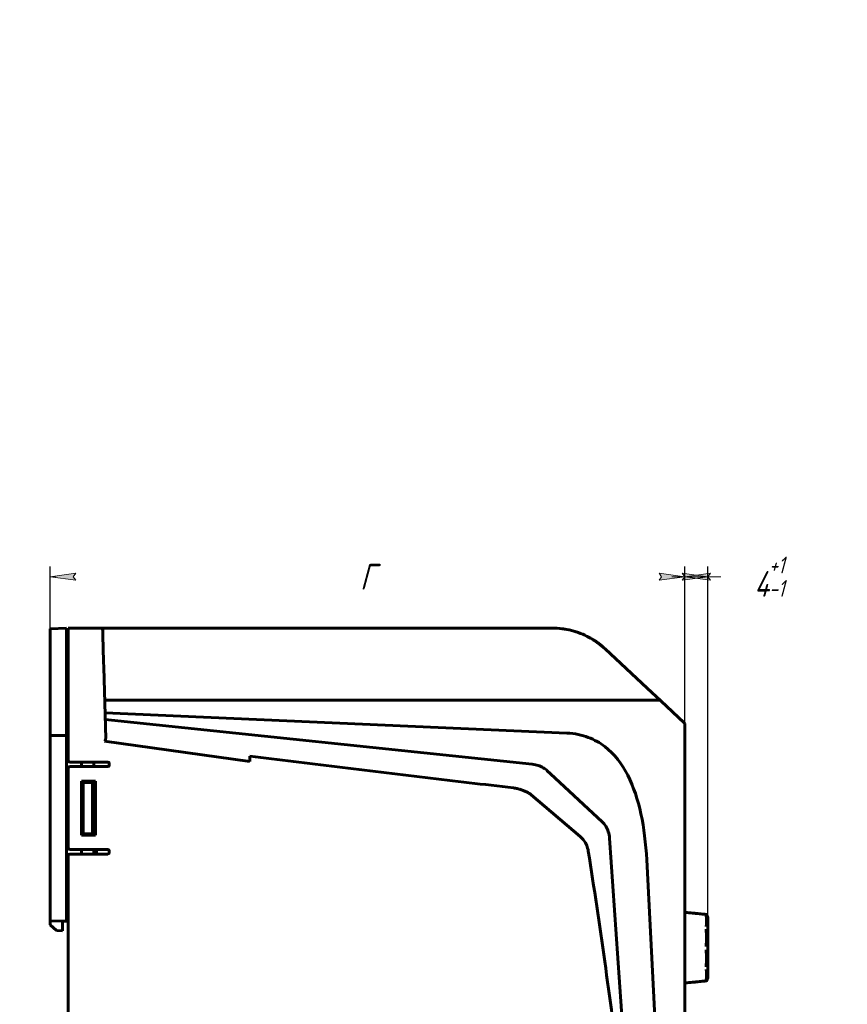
# Model space of a CAD drawing. Header units: millimetres. Extents: x 0 to 594, y 0 to 420.
# Tile 16 of 18: x 224 to 385, y 228 to 420. Entities that reach past the tile are written whole.
import ezdxf

# ---------------------------------------------------------------- set-up
doc = ezdxf.new("R2010")
doc.units = ezdxf.units.MM
doc.linetypes.add('K5LT_BASIC', pattern=[0])
doc.linetypes.add('K5LT_THIN', pattern=[0])
doc.layers.add('Системный слой', color=7, linetype='Continuous')
doc.styles.add('KDIMTEXTSTYLE', font='GOST_AU.SHX', dxfattribs={"width": 0.96, "oblique": 15, "height": 5})
doc.dimstyles.new('KDIMSTYLE (1.00)', dxfattribs={"dimtxt": 5, "dimasz": 1, "dimexe": 2, "dimexo": 0, "dimgap": 1, "dimtad": 1, "dimtxsty": 'KDIMTEXTSTYLE', "dimsah": 1, "dimcen": 0, "dimdle": 1, "dimadec": 0, "dimazin": 0, "dimtfac": 0.667, "dimtmove": 0, "dimatfit": 3, "dimfxl": 1, "dimtvp": 1, "dimtolj": 1, "dimtzin": 0, "dimarcsym": 0})

# ---------------------------------------------------------------- blocks, each defined once
blk = doc.blocks.new('KDIMARROW_02')
at = {"layer": 'Системный слой'}
blk.add_hatch(color=0, dxfattribs=at).paths.add_polyline_path([(4.5, 0), (5, 0.66), (0, 0), (5, -0.66)])
at = {"layer": 'Системный слой', "color": 0, "linetype": 'K5LT_THIN', "lineweight": 18}
for p, q in [((0, 0), (-1, 0)), ((5, 0.66), (0, 0)), ((0, 0), (5, -0.66)), ((0, 0), (7, 0)), ((4.5, 0), (5, 0.66)), ((5, -0.66), (4.5, 0))]:
    blk.add_line(p, q, dxfattribs=at)
blk = doc.blocks.new('KDIMARROW_01')
at = {"layer": 'Системный слой'}
blk.add_hatch(color=0, dxfattribs=at).paths.add_polyline_path([(0, 0), (-5, 0.66), (-4.5, 0), (-5, -0.66)])
at = {"layer": 'Системный слой', "color": 0, "linetype": 'K5LT_THIN', "lineweight": 18}
for p, q in [((-4.5, 0), (-5, 0.66)), ((-5, 0.66), (0, 0)), ((0, 0), (-5, -0.66)), ((-5, -0.66), (-4.5, 0)), ((0, 0), (-1, 0))]:
    blk.add_line(p, q, dxfattribs=at)

msp = doc.modelspace()

# ---------------------------------------------------------------- linework, layer by layer
at = {"layer": 'Системный слой', "color": 150, "linetype": 'K5LT_BASIC', "lineweight": 60, "true_color": 0x0080ff}
for p, q in [((229.532, 301.545), (232.732, 301.657)), ((229.532, 300.369), (229.532, 301.545)), ((232.732, 300.411), (232.732, 301.657)), ((232.732, 301.157), (233.032, 301.157)), ((233.032, 301.657), (239.278, 301.657)), ((233.032, 300.411), (233.032, 301.657)), ((239.278, 301.657), (241.94, 301.657)), ((239.457, 301.657), (239.497, 301.657)), ((239.457, 301.657), (239.461, 301.657)), ((239.497, 301.657), (239.596, 301.657)), ((240.054, 301.657), (239.596, 301.657)), ((239.778, 301.17), (239.802, 300.235)), ((241.939, 301.657), (248.467, 301.657)), ((243.681, 301.657), (243.682, 301.657)), ((243.681, 301.657), (243.682, 301.657)), ((243.681, 301.657), (243.681, 301.657)), ((244.634, 301.657), (244.634, 301.657)), ((244.634, 301.657), (244.635, 301.657)), ((244.634, 301.657), (244.635, 301.657)), ((245.629, 301.657), (245.771, 301.657)), ((245.771, 301.657), (245.771, 301.657)), ((246.724, 301.657), (246.725, 301.657)), ((246.724, 301.657), (246.724, 301.657)), ((246.724, 301.657), (246.724, 301.657)), ((248.102, 301.657), (247.644, 301.657)), ((248.466, 301.657), (248.102, 301.657)), ((248.466, 301.657), (268.048, 301.657)), ((250.208, 301.657), (250.208, 301.657)), ((250.208, 301.657), (250.209, 301.657)), ((250.208, 301.657), (250.209, 301.657)), ((251.162, 301.657), (251.161, 301.657)), ((251.162, 301.657), (251.162, 301.657)), ((251.162, 301.657), (251.162, 301.657)), ((252.156, 301.657), (252.298, 301.657)), ((252.298, 301.657), (252.298, 301.657)), ((253.251, 301.657), (253.252, 301.657)), ((253.251, 301.657), (253.251, 301.657)), ((253.251, 301.657), (253.251, 301.657)), ((254.629, 301.657), (254.171, 301.657)), ((254.994, 301.657), (254.629, 301.657)), ((256.735, 301.657), (256.736, 301.657)), ((256.735, 301.657), (256.736, 301.657)), ((256.735, 301.657), (256.735, 301.657)), ((257.689, 301.657), (257.688, 301.657)), ((257.689, 301.657), (257.689, 301.657)), ((257.689, 301.657), (257.689, 301.657)), ((258.683, 301.657), (258.825, 301.657)), ((258.825, 301.657), (258.825, 301.657)), ((259.778, 301.657), (259.778, 301.657)), ((259.778, 301.657), (259.778, 301.657)), ((259.778, 301.657), (259.779, 301.657)), ((263.262, 301.657), (263.262, 301.657)), ((263.262, 301.657), (263.263, 301.657)), ((263.262, 301.657), (263.263, 301.657)), ((264.229, 301.657), (264.228, 301.657)), ((264.229, 301.657), (264.229, 301.657)), ((264.229, 301.657), (264.229, 301.657)), ((265.352, 301.657), (265.352, 301.657)), ((265.352, 301.657), (265.353, 301.657)), ((265.352, 301.657), (265.352, 301.657)), ((266.305, 301.657), (266.305, 301.657)), ((266.305, 301.657), (266.305, 301.657)), ((266.305, 301.657), (266.306, 301.657)), ((268.047, 301.657), (274.575, 301.657)), ((269.79, 301.657), (269.789, 301.657)), ((269.79, 301.657), (269.79, 301.657)), ((269.79, 301.657), (269.79, 301.657)), ((270.756, 301.657), (270.755, 301.657)), ((270.756, 301.657), (270.756, 301.657)), ((270.756, 301.657), (270.756, 301.657)), ((271.879, 301.657), (271.88, 301.657)), ((271.879, 301.657), (271.879, 301.657)), ((271.879, 301.657), (271.879, 301.657)), ((272.832, 301.657), (272.833, 301.657)), ((272.832, 301.657), (272.832, 301.657)), ((272.832, 301.657), (272.832, 301.657)), ((274.574, 301.657), (294.169, 301.657)), ((276.317, 301.657), (276.316, 301.657)), ((276.317, 301.657), (276.317, 301.657)), ((276.317, 301.657), (276.317, 301.657)), ((277.283, 301.657), (277.282, 301.657)), ((277.283, 301.657), (277.283, 301.657)), ((277.283, 301.657), (277.283, 301.657)), ((278.406, 301.657), (278.406, 301.657)), ((278.406, 301.657), (278.407, 301.657)), ((278.406, 301.657), (278.406, 301.657)), ((279.359, 301.657), (279.359, 301.657)), ((279.359, 301.657), (279.36, 301.657)), ((279.359, 301.657), (279.359, 301.657)), ((282.857, 301.657), (282.856, 301.657)), ((282.857, 301.657), (282.857, 301.657)), ((282.857, 301.657), (282.857, 301.657)), ((283.81, 301.657), (283.809, 301.657)), ((283.81, 301.657), (283.81, 301.657)), ((283.81, 301.657), (283.81, 301.657)), ((284.933, 301.657), (284.933, 301.657)), ((284.933, 301.657), (284.933, 301.657)), ((284.933, 301.657), (284.934, 301.657)), ((285.9, 301.657), (285.899, 301.657)), ((285.9, 301.657), (285.899, 301.657)), ((285.9, 301.657), (285.9, 301.657)), ((289.384, 301.657), (289.383, 301.657)), ((289.384, 301.657), (289.384, 301.657)), ((289.384, 301.657), (289.384, 301.657)), ((290.337, 301.657), (290.337, 301.657)), ((290.479, 301.657), (290.337, 301.657)), ((291.46, 301.657), (291.46, 301.657)), ((291.46, 301.657), (291.461, 301.657)), ((291.46, 301.657), (291.46, 301.657)), ((292.427, 301.657), (292.426, 301.657)), ((292.427, 301.657), (292.426, 301.657)), ((292.427, 301.657), (292.427, 301.657)), ((294.168, 301.657), (327.284, 301.657)), ((296.309, 301.657), (296.508, 301.657)), ((296.309, 301.657), (296.508, 301.657)), ((296.592, 301.657), (296.718, 301.657)), ((296.906, 301.657), (296.767, 301.657)), ((296.906, 301.657), (296.891, 301.657)), ((296.906, 301.657), (296.905, 301.657)), ((296.906, 301.657), (296.905, 301.657)), ((314.561, 301.657), (314.589, 301.657)), ((315.117, 301.657), (315.151, 301.657)), ((315.294, 301.657), (315.117, 301.657)), ((323.116, 301.657), (323.703, 301.657)), ((323.702, 301.657), (323.697, 301.657)), ((323.697, 301.657), (323.703, 301.657)), ((323.697, 301.657), (323.703, 301.657)), ((323.697, 301.657), (323.703, 301.657)), ((229.532, 295.288), (229.532, 300.369)), ((232.732, 295.33), (232.732, 300.411)), ((232.732, 299.657), (233.032, 299.649)), ((233.032, 295.33), (233.032, 300.411)), ((239.802, 300.235), (239.935, 295.155)), ((337.514, 297.627), (345.739, 289.957)), ((229.532, 294.024), (229.532, 295.288)), ((232.732, 294.037), (232.732, 295.33)), ((233.032, 294.037), (233.032, 295.33)), ((239.935, 295.155), (239.966, 293.991)), ((229.532, 280.769), (229.532, 294.024)), ((232.732, 280.776), (232.732, 294.037)), ((233.032, 294.037), (233.032, 280.776)), ((239.966, 293.991), (240.328, 280.17)), ((345.739, 289.957), (345.739, 289.957)), ((345.739, 289.957), (348.35, 287.523)), ((333.005, 287.657), (240.132, 287.657)), ((348.009, 287.657), (333.005, 287.657)), ((348.35, 287.523), (352.936, 283.246)), ((330.069, 281.231), (240.197, 285.155)), ((323.353, 275.164), (240.23, 283.9)), ((351.473, 284.611), (351.472, 284.611)), ((351.476, 284.607), (351.473, 284.611)), ((351.473, 284.611), (351.473, 284.611)), ((351.473, 284.611), (351.473, 284.611)), ((351.473, 284.611), (351.473, 284.611)), ((351.476, 284.607), (351.473, 284.611)), ((351.476, 284.607), (351.473, 284.61)), ((351.476, 284.607), (351.474, 284.61)), ((351.476, 284.607), (351.474, 284.61)), ((351.476, 284.607), (351.474, 284.609)), ((351.476, 284.607), (351.475, 284.608)), ((351.476, 284.607), (351.476, 284.607)), ((351.495, 284.59), (351.476, 284.607)), ((351.476, 284.607), (351.476, 284.607)), ((351.476, 284.607), (351.533, 284.555)), ((351.533, 284.555), (351.479, 284.604)), ((351.495, 284.59), (351.533, 284.555)), ((351.771, 284.332), (352.02, 284.101)), ((352.02, 284.101), (352.799, 283.374)), ((352.799, 283.374), (352.857, 283.32)), ((353.032, 283.027), (353.032, 282.857)), ((353.032, 281.251), (353.032, 282.857)), ((353.032, 282.857), (353.032, 279.788)), ((229.532, 280.769), (232.732, 280.776)), ((229.532, 244.719), (229.532, 280.769)), ((232.732, 244.663), (232.732, 280.776)), ((233.032, 280.776), (233.032, 280.538)), ((233.032, 280.538), (233.032, 275.907)), ((268.374, 275.69), (240.075, 279.667)), ((353.032, 281.251), (353.032, 281.249)), ((353.032, 279.802), (353.032, 281.249)), ((353.032, 279.788), (353.032, 281.249)), ((353.032, 279.802), (353.032, 279.788)), ((353.032, 279.788), (353.032, 279.786)), ((353.032, 279.788), (353.032, 279.788)), ((353.032, 279.788), (353.032, 279.788)), ((353.032, 279.788), (353.032, 279.391)), ((353.032, 279.783), (353.032, 279.786)), ((353.032, 279.618), (353.032, 279.721)), ((353.032, 279.618), (353.032, 279.573)), ((353.032, 279.477), (353.032, 279.56)), ((353.032, 279.393), (353.032, 271.622)), ((353.032, 279.391), (353.032, 246.361)), ((353.032, 271.622), (353.032, 279.391)), ((353.032, 279.391), (353.032, 271.622)), ((353.032, 279.391), (353.032, 279.39)), ((233.032, 274.407), (233.032, 258.907)), ((233.332, 275.607), (240.732, 275.607)), ((233.332, 274.707), (240.732, 274.707)), ((235.632, 274.707), (235.632, 275.607)), ((238.032, 275.607), (238.032, 274.707)), ((241.032, 275.307), (241.032, 275.007)), ((326.929, 273.315), (326.277, 273.923)), ((336.935, 263.984), (326.929, 273.315)), ((235.632, 271.907), (238.332, 271.907)), ((235.632, 261.407), (235.632, 271.907)), ((235.632, 271.657), (235.932, 271.647)), ((235.632, 271.657), (235.932, 271.647)), ((235.932, 271.647), (235.932, 261.668)), ((235.932, 271.647), (237.789, 271.582)), ((235.932, 271.647), (235.932, 261.668)), ((235.932, 271.647), (237.789, 271.582)), ((237.789, 261.732), (237.789, 271.582)), ((238.032, 271.907), (238.032, 261.407)), ((238.332, 271.907), (238.332, 261.407)), ((353.032, 192.743), (353.032, 271.622)), ((332.656, 261.133), (323.167, 269.198)), ((235.632, 261.657), (235.932, 261.668)), ((235.632, 261.657), (235.932, 261.668)), ((238.332, 261.407), (235.632, 261.407)), ((237.789, 261.732), (235.932, 261.668)), ((237.789, 261.732), (235.932, 261.668)), ((343.032, 194.337), (338.383, 260.809)), ((233.332, 258.607), (240.732, 258.607)), ((235.632, 257.707), (235.632, 258.607)), ((238.032, 258.607), (238.032, 257.707)), ((238.532, 258.607), (238.532, 257.707)), ((232.732, 257.657), (233.032, 257.657)), ((233.032, 257.657), (233.032, 257.407)), ((233.032, 257.407), (233.032, 175.907)), ((233.332, 257.707), (240.732, 257.707)), ((241.032, 258.307), (241.032, 258.007)), ((348.974, 192.792), (345.63, 256.591)), ((232.732, 247.657), (233.032, 247.657)), ((357.185, 245.956), (357.185, 245.956)), ((357.349, 245.862), (357.511, 245.375)), ((357.349, 245.862), (357.349, 245.862)), ((357.349, 245.862), (357.349, 245.862)), ((357.349, 245.862), (357.349, 245.862)), ((229.532, 244.718), (229.532, 244.719)), ((232.732, 244.663), (229.532, 244.719)), ((229.532, 243.967), (229.532, 244.718)), ((229.532, 244.718), (231.932, 244.676)), ((229.532, 243.967), (230.756, 242.861)), ((229.532, 243.966), (229.532, 243.967)), ((230.755, 242.861), (229.532, 243.966)), ((231.932, 244.676), (231.932, 244.676)), ((231.932, 242.758), (231.932, 244.676)), ((233.032, 244.657), (231.932, 244.676)), ((233.032, 244.656), (231.932, 244.675)), ((233.032, 244.649), (231.932, 244.668)), ((233.032, 244.648), (231.932, 244.667)), ((232.732, 244.652), (231.932, 244.666)), ((232.732, 244.663), (233.032, 244.657)), ((232.732, 244.652), (233.032, 244.647)), ((230.755, 242.861), (230.756, 242.861)), ((231.932, 242.758), (230.756, 242.861)), ((357.525, 233.739), (357.525, 233.739)), ((353.032, 232.628), (353.032, 228.966)), ((357.185, 233.033), (357.185, 233.033)), ((357.349, 233.127), (357.511, 233.614)), ((357.349, 233.127), (357.349, 233.127)), ((357.349, 233.127), (357.349, 233.127)), ((357.349, 233.127), (357.349, 233.127)), ((357.511, 233.614), (357.511, 233.614))]:
    msp.add_line(p, q, dxfattribs=at)
for centre, radius, start, end in [((239.278, 301.157), 0.5, 1.5, 90), ((327.284, 286.657), 15, 47, 90), ((327.284, 286.657), 15, 55.49826, 58.19437), ((335.032, 299.15), 0.3, 58.02167, 58.19437), ((327.284, 286.657), 15, 47, 55.49826), ((348.009, 287.157), 0.5, 47.00013, 89.99998), ((352.732, 283.027), 0.3, 0, 47), ((233.332, 275.907), 0.3, 180, 270), ((233.332, 274.407), 0.3, 90, 180), ((240.732, 275.307), 0.3, 0, 90), ((240.732, 275.007), 0.3, 270, 0), ((233.332, 258.907), 0.3, 180, 270), ((240.732, 258.307), 0.3, 0, 90), ((233.332, 257.407), 0.3, 90, 180), ((240.732, 258.007), 0.3, 270, 0)]:
    msp.add_arc(centre, radius, start, end, dxfattribs=at)
for points, knots in [([(337.514, 297.627), (337.411, 297.724), (337.306, 297.818), (337.097, 298.003), (336.992, 298.093), (336.805, 298.248), (336.723, 298.315), (336.577, 298.432), (336.514, 298.482), (336.401, 298.569), (336.351, 298.607), (336.264, 298.672), (336.225, 298.701), (336.149, 298.757), (336.111, 298.785), (336.04, 298.837), (336.007, 298.86), (335.942, 298.906), (335.909, 298.929), (335.81, 298.998), (335.744, 299.044), (335.546, 299.178), (335.412, 299.265), (335.007, 299.52), (334.731, 299.682), (333.9, 300.134), (333.331, 300.398), (332.163, 300.855), (331.565, 301.047), (330.362, 301.351), (329.759, 301.464), (328.532, 301.618), (327.908, 301.657), (327.284, 301.657)], [0, 0, 0, 0, 1.0535529, 1.0535529, 2.0819022, 2.0819022, 2.8701618, 2.8701618, 3.4743857, 3.4743857, 3.9375409, 3.9375409, 4.2925628, 4.2925628, 4.6475848, 4.6475848, 4.9454206, 4.9454206, 5.2456015, 5.2456015, 5.8436183, 5.8436183, 7.0349616, 7.0349616, 9.417648, 9.417648, 14.0909466, 14.0909466, 18.773763, 18.773763, 23.3435971, 23.3435971, 28, 28, 28, 28]), ([(335.19, 299.404), (335.19, 299.404), (335.19, 299.404), (335.191, 299.404), (335.191, 299.404), (335.191, 299.404), (335.191, 299.404), (335.192, 299.403), (335.192, 299.403), (335.194, 299.402), (335.195, 299.401), (335.198, 299.4), (335.199, 299.399), (335.204, 299.396), (335.209, 299.393), (335.219, 299.386), (335.225, 299.383), (335.238, 299.375), (335.244, 299.371), (335.259, 299.362), (335.268, 299.356), (335.287, 299.343), (335.298, 299.337), (335.321, 299.322), (335.334, 299.314), (335.361, 299.297), (335.376, 299.287), (335.406, 299.268), (335.422, 299.257), (335.456, 299.235), (335.474, 299.224), (335.511, 299.2), (335.53, 299.187), (335.569, 299.161), (335.589, 299.148), (335.631, 299.12), (335.652, 299.106), (335.694, 299.078), (335.715, 299.063), (335.751, 299.039), (335.766, 299.029), (335.781, 299.019)], [1.3328672, 1.3328672, 1.3328672, 1.3328672, 1.3674252, 1.3674252, 1.4703775, 1.4703775, 1.676282, 1.676282, 2.0196968, 2.0196968, 2.7065264, 2.7065264, 3.381768, 3.381768, 4.6507259, 4.6507259, 6.0121093, 6.0121093, 7.1242309, 7.1242309, 8.5320023, 8.5320023, 9.9397737, 9.9397737, 11.4827352, 11.4827352, 13.0630229, 13.0630229, 14.7245526, 14.7245526, 16.4246747, 16.4246747, 18.2050801, 18.2050801, 20.0204408, 20.0204408, 21.8983764, 21.8983764, 23.7167737, 23.7167737, 25, 25, 25, 25]), ([(335.781, 299.019), (335.766, 299.029), (335.752, 299.038), (335.716, 299.063), (335.695, 299.077), (335.652, 299.106), (335.631, 299.12), (335.588, 299.149), (335.567, 299.163), (335.527, 299.189), (335.507, 299.202), (335.469, 299.227), (335.451, 299.239), (335.417, 299.261), (335.4, 299.272), (335.369, 299.292), (335.354, 299.301), (335.327, 299.319), (335.314, 299.327), (335.29, 299.342), (335.279, 299.349), (335.265, 299.358), (335.261, 299.36), (335.248, 299.368), (335.24, 299.373), (335.227, 299.381), (335.222, 299.384), (335.212, 299.391), (335.208, 299.394), (335.202, 299.397), (335.2, 299.398), (335.198, 299.4), (335.196, 299.401), (335.195, 299.401), (335.194, 299.402), (335.194, 299.402), (335.194, 299.402), (335.193, 299.403), (335.193, 299.403), (335.191, 299.404), (335.191, 299.404), (335.19, 299.404), (335.19, 299.404), (335.19, 299.404)], [0, 0, 0, 0, 1.4980839, 1.4980839, 3.7007588, 3.7007588, 6.0169159, 6.0169159, 8.2724927, 8.2724927, 10.4827068, 10.4827068, 12.5843492, 12.5843492, 14.6482635, 14.6482635, 16.6005229, 16.6005229, 18.5084335, 18.5084335, 20.3081854, 20.3081854, 21.070609, 21.070609, 22.7873573, 22.7873573, 24.0505355, 24.0505355, 25.6594398, 25.6594398, 26.3053578, 26.3053578, 27.0414577, 27.0414577, 27.227644, 27.227644, 27.4138302, 27.4138302, 27.7862028, 27.7862028, 28.5309478, 28.5309478, 28.7936031, 28.7936031, 28.7936031, 28.7936031]), ([(345.63, 256.591), (345.463, 259.784), (344.733, 265.77), (342.228, 273.328), (338.636, 278.109), (334.4, 280.558), (331.666, 281.161), (330.069, 281.231)], [0, 0, 0, 0, 0.25, 0.5, 0.75, 0.875, 1, 1, 1, 1]), ([(353.032, 279.796), (353.032, 279.796), (353.032, 279.796), (353.032, 279.795), (353.032, 279.795), (353.032, 279.793), (353.032, 279.791), (353.032, 279.787), (353.032, 279.784), (353.033, 279.78), (353.033, 279.778), (353.033, 279.776), (353.033, 279.774), (353.033, 279.772), (353.033, 279.771), (353.033, 279.769), (353.033, 279.768), (353.033, 279.767), (353.033, 279.766), (353.033, 279.764), (353.033, 279.763), (353.033, 279.761), (353.033, 279.76), (353.032, 279.759), (353.032, 279.758), (353.032, 279.756), (353.032, 279.755), (353.032, 279.752), (353.032, 279.751), (353.032, 279.749), (353.032, 279.748), (353.032, 279.743), (353.032, 279.74), (353.032, 279.734), (353.032, 279.73), (353.032, 279.725), (353.032, 279.724), (353.032, 279.722)], [0.0760279, 0.0760279, 0.0760279, 0.0760279, 0.0852922, 0.0852922, 0.1705843, 0.1705843, 0.3411687, 0.3411687, 0.6823374, 0.6823374, 0.892937, 0.892937, 1.0672417, 1.0672417, 1.2052797, 1.2052797, 1.3630449, 1.3630449, 1.5103908, 1.5103908, 1.6577368, 1.6577368, 1.8050827, 1.8050827, 1.9524286, 1.9524286, 2.1577911, 2.1577911, 2.3631536, 2.3631536, 2.5685161, 2.5685161, 3.1641258, 3.1641258, 3.7597355, 3.7597355, 3.9989257, 3.9989257, 3.9989257, 3.9989257]), ([(353.031, 279.496), (353.031, 279.494), (353.032, 279.491), (353.032, 279.475), (353.032, 279.462), (353.032, 279.438), (353.032, 279.428), (353.032, 279.409), (353.032, 279.4), (353.032, 279.391)], [12.5531279, 12.5531279, 12.5531279, 12.5531279, 12.8004502, 12.8004502, 14.1064471, 14.1064471, 15.0585321, 15.0585321, 15.9418229, 15.9418229, 15.9418229, 15.9418229]), ([(353.032, 246.361), (353.032, 246.361), (353.032, 246.361), (353.065, 246.359), (353.099, 246.356), (353.6, 246.312), (354.068, 246.27), (354.639, 246.216), (354.741, 246.207), (354.883, 246.193), (354.922, 246.189), (354.975, 246.184), (354.989, 246.183), (355.007, 246.181), (355.012, 246.18), (355.018, 246.18), (355.02, 246.18), (355.023, 246.179), (355.025, 246.179), (355.028, 246.179), (355.03, 246.179), (355.034, 246.178), (355.037, 246.178), (355.046, 246.177), (355.052, 246.177), (355.07, 246.175), (355.082, 246.174), (355.118, 246.17), (355.142, 246.168), (355.215, 246.161), (355.263, 246.156), (355.407, 246.142), (355.503, 246.132), (355.791, 246.103), (355.983, 246.084), (356.512, 246.029), (356.848, 245.993), (357.185, 245.956)], [15.0994064, 15.0994064, 15.0994064, 15.0994064, 15.0995096, 15.0995096, 15.6312494, 15.6312494, 23.0312494, 23.0312494, 24.650938, 24.650938, 25.2740812, 25.2740812, 25.4895311, 25.4895311, 25.5640222, 25.5640222, 25.5897773, 25.5897773, 25.6155324, 25.6155324, 25.6398263, 25.6398263, 25.6876832, 25.6876832, 25.7830319, 25.7830319, 25.9735466, 25.9735466, 26.3542106, 26.3542106, 27.1148079, 27.1148079, 28.6345413, 28.6345413, 31.6710855, 31.6710855, 37, 37, 37, 37]), ([(357.199, 245.953), (357.201, 245.953), (357.204, 245.952), (357.21, 245.951), (357.212, 245.95), (357.219, 245.948), (357.223, 245.947), (357.231, 245.945), (357.235, 245.944), (357.242, 245.942), (357.246, 245.941), (357.253, 245.939), (357.257, 245.938), (357.261, 245.937), (357.262, 245.936), (357.265, 245.936), (357.266, 245.935), (357.271, 245.933), (357.274, 245.932), (357.281, 245.93), (357.284, 245.928), (357.291, 245.925), (357.294, 245.924), (357.303, 245.919), (357.309, 245.916), (357.321, 245.906), (357.325, 245.902), (357.333, 245.892), (357.336, 245.888), (357.342, 245.879), (357.344, 245.875), (357.347, 245.868), (357.348, 245.865), (357.349, 245.862)], [0, 0, 0, 0, 1.2659792, 1.2659792, 2.5319585, 2.5319585, 4.5981269, 4.5981269, 6.6356825, 6.6356825, 8.7221409, 8.7221409, 10.9965186, 10.9965186, 11.5238366, 11.5238366, 12.5784726, 12.5784726, 14.6877446, 14.6877446, 16.604147, 16.604147, 18.1330893, 18.1330893, 20.3217803, 20.3217803, 21.4270164, 21.4270164, 22.1695965, 22.1695965, 22.6910675, 22.6910675, 23, 23, 23, 23]), ([(357.526, 233.706), (357.526, 233.706), (357.526, 233.706), (357.526, 233.707), (357.526, 233.707), (357.526, 233.707), (357.526, 233.707), (357.526, 233.707), (357.526, 233.707), (357.526, 233.707), (357.526, 233.707), (357.526, 233.708), (357.526, 233.708), (357.526, 233.708), (357.526, 233.708), (357.526, 233.708), (357.526, 233.708), (357.526, 233.708), (357.526, 233.708), (357.526, 233.708), (357.526, 233.708), (357.526, 233.709), (357.526, 233.709), (357.526, 233.709), (357.526, 233.709), (357.526, 233.709), (357.526, 233.709), (357.526, 233.71), (357.526, 233.71), (357.526, 233.71), (357.526, 233.71), (357.526, 233.712), (357.526, 233.713), (357.526, 233.716), (357.526, 233.718), (357.526, 233.728), (357.526, 233.738), (357.526, 233.772), (357.526, 233.806), (357.526, 233.901), (357.526, 233.969), (357.526, 234.134), (357.527, 234.231), (357.527, 234.451), (357.527, 234.575), (357.527, 234.847), (357.527, 234.996), (357.527, 235.317), (357.527, 235.489), (357.527, 235.853), (357.527, 236.045), (357.527, 236.446), (357.527, 236.655), (357.527, 237.087), (357.527, 237.31), (357.527, 237.766), (357.527, 238), (357.527, 238.473), (357.527, 238.713), (357.527, 239.195), (357.527, 239.438), (357.527, 239.923), (357.527, 240.164), (357.527, 240.643), (357.527, 240.88), (357.527, 241.346), (357.527, 241.574), (357.527, 242.019), (357.527, 242.235), (357.527, 242.652), (357.527, 242.853), (357.527, 243.236), (357.527, 243.418), (357.527, 243.76), (357.527, 243.921), (357.527, 244.218), (357.527, 244.354), (357.527, 244.6), (357.527, 244.71), (357.526, 244.903), (357.526, 244.985), (357.526, 245.12), (357.526, 245.172), (357.526, 245.221), (357.526, 245.231), (357.526, 245.256), (357.526, 245.267), (357.526, 245.276), (357.526, 245.277), (357.526, 245.279), (357.526, 245.28), (357.526, 245.281), (357.526, 245.281), (357.526, 245.281), (357.526, 245.281), (357.526, 245.281), (357.526, 245.281), (357.526, 245.282), (357.526, 245.282), (357.526, 245.282), (357.526, 245.282), (357.526, 245.282), (357.526, 245.282), (357.526, 245.282), (357.526, 245.282), (357.526, 245.283), (357.526, 245.283), (357.526, 245.283), (357.526, 245.283), (357.526, 245.284), (357.526, 245.284), (357.526, 245.285), (357.526, 245.285), (357.526, 245.287), (357.526, 245.288), (357.526, 245.292), (357.526, 245.295), (357.526, 245.302), (357.525, 245.307), (357.524, 245.322), (357.522, 245.332), (357.518, 245.354), (357.515, 245.365), (357.511, 245.375)], [0, 0, 0, 0, 0.0117831, 0.0117831, 0.0213663, 0.0213663, 0.0309496, 0.0309496, 0.0405328, 0.0405328, 0.050116, 0.050116, 0.0657202, 0.0657202, 0.0813244, 0.0813244, 0.0969286, 0.0969286, 0.1125327, 0.1125327, 0.1799954, 0.1799954, 0.2486574, 0.2486574, 0.27037, 0.27037, 0.2959675, 0.2959675, 0.3471624, 0.3471624, 0.4495521, 0.4495521, 0.6543317, 0.6543317, 1.0638908, 1.0638908, 1.8830089, 1.8830089, 3.5212453, 3.5212453, 5.5446896, 5.5446896, 7.5656817, 7.5656817, 9.586152, 9.586152, 11.6060105, 11.6060105, 13.6261204, 13.6261204, 15.6462299, 15.6462299, 17.6663391, 17.6663391, 19.6864482, 19.6864482, 21.7065572, 21.7065572, 23.7266661, 23.7266661, 25.746775, 25.746775, 27.7668839, 27.7668839, 29.7869928, 29.7869928, 31.8071017, 31.8071017, 33.8272108, 33.8272108, 35.84732, 35.84732, 37.8674294, 37.8674294, 39.887539, 39.887539, 41.9076491, 41.9076491, 43.9277598, 43.9277598, 45.9472582, 45.9472582, 47.9672786, 47.9672786, 48.5548944, 48.5548944, 49.7037462, 49.7037462, 49.9909592, 49.9909592, 50.2781721, 50.2781721, 50.3389695, 50.3389695, 50.3838124, 50.3838124, 50.3950758, 50.3950758, 50.4063392, 50.4063392, 50.4176026, 50.4176026, 50.4288661, 50.4288661, 50.437001, 50.437001, 50.4465753, 50.4465753, 50.4561496, 50.4561496, 50.462336, 50.462336, 50.4704003, 50.4704003, 50.4847897, 50.4847897, 50.5059334, 50.5059334, 50.5482209, 50.5482209, 50.632796, 50.632796, 50.7282942, 50.7282942, 50.7282942, 50.7282942]), ([(357.526, 245.28), (357.526, 245.28), (357.526, 245.28), (357.526, 245.28), (357.526, 245.28), (357.526, 245.28), (357.526, 245.279), (357.526, 245.279), (357.526, 245.279), (357.526, 245.279), (357.526, 245.279), (357.526, 245.279), (357.526, 245.279), (357.526, 245.279), (357.526, 245.279), (357.526, 245.279), (357.526, 245.278), (357.526, 245.278), (357.526, 245.278), (357.526, 245.277), (357.526, 245.276), (357.526, 245.275), (357.526, 245.274), (357.526, 245.272), (357.526, 245.27), (357.526, 245.266), (357.526, 245.264), (357.526, 245.258), (357.525, 245.254), (357.525, 245.25)], [0, 0, 0, 0, 0.8290656, 0.8290656, 1.6581312, 1.6581312, 2.4871968, 2.4871968, 3.0087919, 3.0087919, 3.530387, 3.530387, 4.0519821, 4.0519821, 4.4918131, 4.4918131, 4.9316441, 4.9316441, 5.5901485, 5.5901485, 6.2486529, 6.2486529, 6.5473102, 6.5473102, 7.3087295, 7.3087295, 8.3658621, 8.3658621, 10, 10, 10, 10]), ([(357.526, 245.28), (357.526, 245.28), (357.526, 245.28), (357.526, 245.28), (357.526, 245.279), (357.526, 245.278), (357.526, 245.276), (357.526, 245.271), (357.526, 245.269), (357.526, 245.26), (357.526, 245.252), (357.526, 245.223), (357.526, 245.197), (357.526, 245.115), (357.526, 245.051), (357.526, 244.895), (357.526, 244.803), (357.526, 244.59), (357.526, 244.471), (357.526, 244.206), (357.526, 244.06), (357.526, 243.746), (357.526, 243.578), (357.526, 243.22), (357.526, 243.031), (357.526, 242.635), (357.526, 242.428), (357.526, 242), (357.526, 241.779), (357.526, 241.326), (357.526, 241.094), (357.526, 240.623), (357.526, 240.384), (357.526, 239.902), (357.526, 239.659), (357.526, 239.175), (357.526, 238.933), (357.526, 238.453), (357.526, 238.215), (357.526, 237.747), (357.526, 237.517), (357.526, 237.068), (357.526, 236.85), (357.526, 236.428), (357.526, 236.225), (357.526, 235.837), (357.526, 235.652), (357.526, 235.303), (357.526, 235.139), (357.526, 234.835), (357.526, 234.695), (357.526, 234.441), (357.526, 234.327), (357.526, 234.126), (357.526, 234.04), (357.526, 233.897), (357.526, 233.839), (357.526, 233.759), (357.526, 233.733), (357.526, 233.716), (357.526, 233.713), (357.526, 233.71), (357.526, 233.71), (357.526, 233.709), (357.526, 233.709), (357.526, 233.709)], [0, 0, 0, 0, 0.0403696, 0.0403696, 0.0807392, 0.0807392, 0.3633262, 0.3633262, 0.5504257, 0.5504257, 0.9246246, 0.9246246, 1.6730226, 1.6730226, 2.7603644, 2.7603644, 3.8456823, 3.8456823, 4.9305628, 4.9305628, 6.015826, 6.015826, 7.1010895, 7.1010895, 8.1863532, 8.1863532, 9.2716171, 9.2716171, 10.356881, 10.356881, 11.442145, 11.442145, 12.5274091, 12.5274091, 13.6126732, 13.6126732, 14.6979372, 14.6979372, 15.7832013, 15.7832013, 16.8684654, 16.8684654, 17.9537294, 17.9537294, 19.0389933, 19.0389933, 20.1242571, 20.1242571, 21.2095208, 21.2095208, 22.2947843, 22.2947843, 23.3795981, 23.3795981, 24.4653504, 24.4653504, 25.5528615, 25.5528615, 26.5340183, 26.5340183, 26.8200423, 26.8200423, 26.9630574, 26.9630574, 27, 27, 27, 27]), ([(357.511, 233.614), (357.513, 233.62), (357.515, 233.626), (357.518, 233.639), (357.52, 233.645), (357.522, 233.658), (357.523, 233.664), (357.525, 233.677), (357.526, 233.684), (357.526, 233.692), (357.526, 233.693), (357.526, 233.696), (357.526, 233.697), (357.526, 233.7), (357.526, 233.7), (357.526, 233.702), (357.526, 233.702), (357.526, 233.703), (357.526, 233.704), (357.526, 233.705), (357.526, 233.705), (357.526, 233.705)], [0, 0, 0, 0, 0.05434116, 0.05434116, 0.10868231, 0.10868231, 0.16302347, 0.16302347, 0.21736463, 0.21736463, 0.23050041, 0.23050041, 0.24195108, 0.24195108, 0.25004091, 0.25004091, 0.25575633, 0.25575633, 0.26147175, 0.26147175, 0.27170579, 0.27170579, 0.27170579, 0.27170579]), ([(357.526, 233.709), (357.526, 233.709), (357.526, 233.709), (357.526, 233.709), (357.526, 233.709), (357.526, 233.71), (357.526, 233.71), (357.526, 233.71), (357.526, 233.71), (357.526, 233.71), (357.526, 233.71), (357.526, 233.71), (357.526, 233.71), (357.526, 233.71), (357.526, 233.71), (357.526, 233.711), (357.526, 233.711), (357.526, 233.711), (357.526, 233.712), (357.526, 233.712), (357.526, 233.713), (357.526, 233.713), (357.526, 233.714), (357.526, 233.715), (357.526, 233.716), (357.526, 233.719), (357.526, 233.72), (357.526, 233.724), (357.526, 233.726), (357.526, 233.732), (357.525, 233.736), (357.525, 233.739)], [0, 0, 0, 0, 0.7429687, 0.7429687, 1.4859374, 1.4859374, 2.2289062, 2.2289062, 2.6156451, 2.6156451, 3.002384, 3.002384, 3.3891228, 3.3891228, 3.9616176, 3.9616176, 4.5341124, 4.5341124, 5.1066072, 5.1066072, 5.2482727, 5.2482727, 5.5316038, 5.5316038, 6.0982659, 6.0982659, 6.6931939, 6.6931939, 7.607519, 7.607519, 9, 9, 9, 9]), ([(353.032, 232.628), (353.065, 232.63), (353.098, 232.633), (353.6, 232.677), (354.068, 232.719), (354.639, 232.773), (354.743, 232.783), (354.886, 232.796), (354.925, 232.8), (354.977, 232.805), (354.991, 232.807), (355.009, 232.808), (355.014, 232.809), (355.02, 232.809), (355.022, 232.81), (355.025, 232.81), (355.027, 232.81), (355.03, 232.81), (355.031, 232.811), (355.036, 232.811), (355.039, 232.811), (355.048, 232.812), (355.054, 232.813), (355.072, 232.815), (355.084, 232.816), (355.121, 232.819), (355.145, 232.822), (355.217, 232.829), (355.266, 232.833), (355.41, 232.848), (355.507, 232.857), (355.796, 232.886), (355.989, 232.906), (356.516, 232.961), (356.85, 232.997), (357.185, 233.033)], [15.0995647, 15.0995647, 15.0995647, 15.0995647, 15.6272964, 15.6272964, 23.0272964, 23.0272964, 24.6702891, 24.6702891, 25.285706, 25.285706, 25.4996545, 25.4996545, 25.5740332, 25.5740332, 25.5998908, 25.5998908, 25.6257484, 25.6257484, 25.6501389, 25.6501389, 25.6981864, 25.6981864, 25.7939145, 25.7939145, 25.9851874, 25.9851874, 26.3673665, 26.3673665, 27.130991, 27.130991, 28.656773, 28.656773, 31.7054028, 31.7054028, 37, 37, 37, 37]), ([(357.198, 233.036), (357.201, 233.036), (357.204, 233.037), (357.21, 233.038), (357.212, 233.039), (357.219, 233.041), (357.223, 233.042), (357.231, 233.044), (357.235, 233.045), (357.242, 233.047), (357.246, 233.048), (357.253, 233.05), (357.257, 233.051), (357.261, 233.053), (357.262, 233.053), (357.265, 233.054), (357.266, 233.054), (357.271, 233.056), (357.275, 233.057), (357.282, 233.06), (357.285, 233.061), (357.292, 233.064), (357.296, 233.066), (357.305, 233.072), (357.311, 233.075), (357.322, 233.085), (357.326, 233.089), (357.334, 233.098), (357.337, 233.102), (357.342, 233.111), (357.344, 233.115), (357.347, 233.121), (357.348, 233.124), (357.349, 233.127)], [0, 0, 0, 0, 1.2760624, 1.2760624, 2.5521248, 2.5521248, 4.6192168, 4.6192168, 6.6559865, 6.6559865, 8.7406299, 8.7406299, 11.0144234, 11.0144234, 11.5534922, 11.5534922, 12.6316296, 12.6316296, 14.7879046, 14.7879046, 16.799296, 16.799296, 18.5191981, 18.5191981, 20.4545753, 20.4545753, 21.5104577, 21.5104577, 22.2348987, 22.2348987, 22.6912752, 22.6912752, 23, 23, 23, 23])]:
    msp.add_open_spline(points, degree=3, knots=knots, dxfattribs=at)
for points in [[(240.328, 280.17), (240.329, 280.114), (240.32, 280.007), (240.272, 279.865), (240.193, 279.747), (240.118, 279.689), (240.075, 279.667)], [(268.374, 275.69), (268.377, 275.807), (268.383, 276.039), (268.391, 276.387), (268.395, 276.617), (268.397, 276.732)], [(268.397, 276.732), (274.04, 276.036), (285.366, 274.651), (302.466, 272.597), (313.942, 271.244), (319.698, 270.571)], [(323.353, 275.164), (323.765, 275.121), (324.531, 274.966), (325.53, 274.527), (326.046, 274.138), (326.277, 273.923)], [(320.779, 270.347), (320.668, 270.381), (320.439, 270.444), (320.078, 270.519), (319.827, 270.556), (319.698, 270.571)], [(320.779, 270.347), (320.848, 270.325), (320.987, 270.283), (321.194, 270.218), (321.332, 270.176), (321.4, 270.154)], [(323.167, 269.198), (323.006, 269.335), (322.66, 269.591), (322.076, 269.911), (321.634, 270.081), (321.4, 270.154)], [(336.935, 263.984), (337.203, 263.734), (337.68, 263.18), (338.205, 262.066), (338.353, 261.247), (338.383, 260.809)], [(332.656, 261.133), (332.947, 260.886), (333.452, 260.339), (333.978, 259.4), (334.191, 258.646), (334.256, 258.241)], [(334.256, 258.241), (335.385, 251.133), (337.519, 236.863), (340.347, 215.305), (341.991, 200.82), (342.754, 193.55)], [(357.185, 245.698), (357.288, 244.996), (357.281, 244.306), (357.175, 243.613)], [(357.199, 245.953), (357.194, 245.954), (357.19, 245.955), (357.185, 245.956)], [(357.349, 245.862), (357.337, 245.898), (357.297, 245.928), (357.26, 245.93)], [(357.185, 243.071), (357.288, 241.961), (357.281, 240.849), (357.175, 239.741)], [(357.185, 239.078), (357.288, 237.984), (357.281, 236.874), (357.175, 235.776)], [(357.185, 235.244), (357.288, 234.584), (357.281, 233.9), (357.175, 233.23)], [(357.199, 233.036), (357.194, 233.035), (357.19, 233.034), (357.185, 233.033)], [(357.349, 233.127), (357.337, 233.092), (357.297, 233.061), (357.26, 233.059)]]:
    msp.add_open_spline(points, degree=3, dxfattribs=at)

# ---------------------------------------------------------------- dimensions: what is measured, and where the dimension line sits
at = {"layer": 'Системный слой', "color": 7}
for p1, p2, location, text, override in [((229.532, 273.879), (353.032, 279.391), (291.282, 311.658), '\\H5.0;\\W0.965;\\Q15;\\H5.0;\\W0.965;\\Q15;\\Q15;Г', {"dimexo": 0, "dimblk1": 'KDIMARROW_01', "dimblk2": 'KDIMARROW_01', "dimse1": 0, "dimse2": 0, "dimclrt": 7, "dimtolj": 1}), ((357.526, 241.779), (353.032, 271.622), (369.471, 311.658), '\\H5.0;\\W0.965;\\Q15;\\H5.0;\\W0.965;\\Q15;\\Q15;4\\H0.65x;\\S+1^ -1;\\H1.5x;', {"dimexo": 0, "dimblk1": 'KDIMARROW_02', "dimblk2": 'KDIMARROW_02', "dimse1": 0, "dimse2": 0, "dimclrt": 7, "dimtolj": 1})]:
    msp.add_linear_dim(base=(353.032, 311.658), p1=p1, p2=p2, location=location, text=text, dimstyle='KDIMSTYLE (1.00)', override=override, dxfattribs=at).render()

doc.saveas('drawing.dxf')
